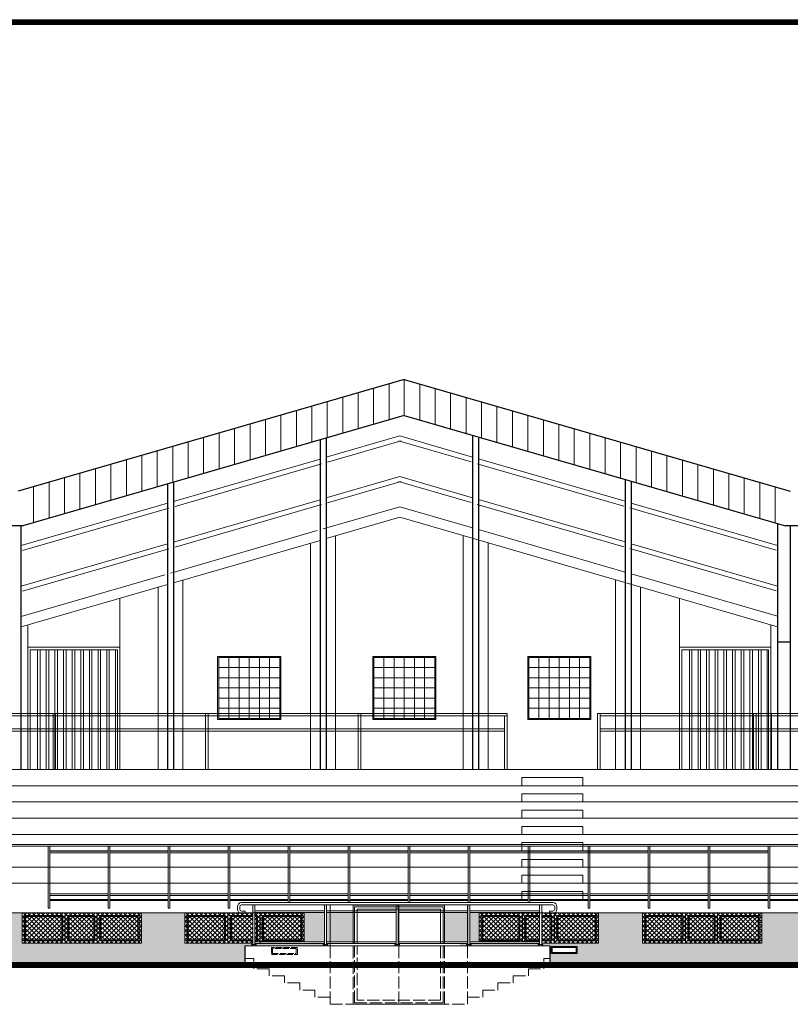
# Model space of a CAD drawing. Header units: millimetres. Extents: x -26513 to 76799, y 0 to 112149.
# Tile 72 of 98: x 56261 to 57777, y 94440 to 96377. Entities that reach past the tile are written whole.
import ezdxf

# ---------------------------------------------------------------- set-up
doc = ezdxf.new("R2010")
doc.units = ezdxf.units.MM
doc.header["$LTSCALE"] = 2
doc.linetypes.add('ACAD_ISO02W100', pattern=[15, 12, -3])
for name, color, linetype, lineweight in [('cienkie', 141, 'Continuous', 5), ('hacz  do wyłaczenia', 161, 'Continuous', 5), ('SCHODY', 54, 'Continuous', 15), ('stolarka', 6, 'Continuous', 9), ('widok', 3, 'Continuous', 13)]:
    doc.layers.add(name, color=color, linetype=linetype, lineweight=lineweight)
doc.layers.add('istn.śiany', color=2, linetype='Continuous')

msp = doc.modelspace()

# ---------------------------------------------------------------- hatches: boundary and pattern name
at = {"layer": 'cienkie'}
h = msp.add_hatch(dxfattribs=at)
h.set_pattern_fill('AR-BRSTD', color=256, scale=0.2, style=0)
h.paths.add_polyline_path([(54702.5, 94560.3), (54467.5, 94560.3), (54467.5, 94620.3), (54423.5, 94620.3), (54423.5, 94560.3), (54188.5, 94560.3), (54188.5, 94620.3), (54102.5, 94620.3), (54102.5, 94560.3), (53867.5, 94560.3), (53867.5, 94620.3), (53814.5, 94620.3), (53814.5, 94530.3), (54702.5, 94530.3)])
h.paths.add_polyline_path([(56916.5, 94620.7), (56871.5, 94620.7), (56871.5, 94563.1), (56916.5, 94563.1)])
h.paths.add_polyline_path([(57111.5, 94620.7), (57096.5, 94620.7), (57096.5, 94563.1), (57111.5, 94563.1)])
h.paths.add_polyline_path([(56871.5, 94620.7), (56864.5, 94620.7), (56864.5, 94563.1), (56871.5, 94563.1)])
h.paths.add_polyline_path([(57126.5, 94620.7), (57111.5, 94620.7), (57111.5, 94563.1), (57126.5, 94563.1)])
h.paths.add_polyline_path([(56860.1, 94620.7), (56723.5, 94620.7), (56723.5, 94620.3), (56820.5, 94620.3), (56820.5, 94563.1), (56860.1, 94563.1)])
h.paths.add_polyline_path([(56857.9, 94557.8), (56859.5, 94557.8), (56859.5, 94559.9), (56723.5, 94559.9), (56723.5, 94557.8), (56725.9, 94557.8), (56725.9, 94555.3), (56857.9, 94555.3)])
h.paths.add_polyline_path([(56703.5, 94555.3), (56716.9, 94555.3), (56716.9, 94557.8), (56719.1, 94557.8), (56719.1, 94560.3), (56585.5, 94560.3), (56585.5, 94530.3), (56703.5, 94530.3)])
h.paths.add_polyline_path([(54788.5, 94620.3), (54702.5, 94620.3), (54702.5, 94530.3), (55622.5, 94530.3), (55622.5, 94560.3), (55387.5, 94560.3), (55387.5, 94620.3), (55302.5, 94620.3), (55302.5, 94560.3), (55067.5, 94560.3), (55067.5, 94620.3), (55023.5, 94620.3), (55023.5, 94560.3), (54788.5, 94560.3)])
h.paths.add_polyline_path([(56585.5, 94620.3), (56500.5, 94620.3), (56500.5, 94560.3), (56265.5, 94560.3), (56265.5, 94620.3), (56221.5, 94620.3), (56221.5, 94560.3), (55986.5, 94560.3), (55986.5, 94620.3), (55901.5, 94620.3), (55901.5, 94560.3), (55666.5, 94560.3), (55666.5, 94620.3), (55622.5, 94620.3), (55622.5, 94530.3), (56585.5, 94530.3)])
h.paths.add_polyline_path([(53814.5, 94530.3), (56703.5, 94530.3), (56703.5, 94522.5), (53814.5, 94522.5)])
h = msp.add_hatch(dxfattribs=at)
h.set_pattern_fill('AR-BRSTD', color=256, scale=0.2, style=0)
h.paths.add_polyline_path([(57280.9, 94557.8), (57283.1, 94557.8), (57283.1, 94559.9), (57146.5, 94559.9), (57146.5, 94557.8), (57148.9, 94557.8), (57148.9, 94555.3), (57280.9, 94555.3)])
h.paths.add_polyline_path([(57139.9, 94557.8), (57142.1, 94557.8), (57142.1, 94559.9), (57126.5, 94559.9), (57126.5, 94555.3), (57139.9, 94555.3)])
h.paths.add_polyline_path([(57164.5, 94620.3), (57283.1, 94620.3), (57283.1, 94620.7), (57146.5, 94620.7), (57146.5, 94563.1), (57164.5, 94563.1)])
h.paths.add_polyline_path([(57142.1, 94620.7), (57126.5, 94620.7), (57126.5, 94563.1), (57142.1, 94563.1)])
h.paths.add_polyline_path([(60206.5, 94620.3), (59220.5, 94620.3), (59220.5, 94560.3), (58985.5, 94560.3), (58985.5, 94620.3), (58941.5, 94620.3), (58941.5, 94560.3), (58706.5, 94560.3), (58706.5, 94530.3), (60206.5, 94530.3)])
h.paths.add_polyline_path([(60217.4, 94540.3), (60217.4, 94554.3), (60268.4, 94554.3), (60268.4, 94540.3)], flags=16)
h.paths.add_polyline_path([(61706.5, 94620.3), (60720.5, 94620.3), (60720.5, 94560.3), (60485.5, 94560.3), (60485.5, 94620.3), (60441.5, 94620.3), (60441.5, 94560.3), (60206.5, 94560.3), (60206.5, 94530.3), (61706.5, 94530.3)])
h.paths.add_polyline_path([(60711.5, 94554.3), (60711.5, 94540.3), (60660.5, 94540.3), (60660.5, 94554.3)], flags=16)
h.paths.add_polyline_path([(58706.5, 94620.3), (57720.5, 94620.3), (57720.5, 94560.3), (57485.5, 94560.3), (57485.5, 94620.3), (57399.5, 94620.3), (57399.5, 94530.3), (58706.5, 94530.3)])
h.paths.add_polyline_path([(58359.1, 94540.3), (58359.1, 94554.3), (58410.1, 94554.3), (58410.1, 94540.3)], flags=16)
h.paths.add_polyline_path([(57399.5, 94560.3), (57287.5, 94560.3), (57287.5, 94557.8), (57289.9, 94557.8), (57289.9, 94555.3), (57303.5, 94555.3), (57303.5, 94530.3), (57399.5, 94530.3)])
h.paths.add_polyline_path([(57306.3, 94540.3), (57306.3, 94554.3), (57357.3, 94554.3), (57357.3, 94540.3)], flags=16)
h.paths.add_polyline_path([(57303.5, 94530.3), (62467.5, 94530.3), (62467.5, 94522.5), (57303.5, 94522.5)])
at = {"layer": 'hacz  do wyłaczenia', "linetype": 'Continuous'}
h = msp.add_hatch(dxfattribs=at)
h.set_pattern_fill('NET', color=256, scale=2, angle=45, style=0)
h.set_pattern_definition([(45, (-3559.957, 39266.924), (-4.49012806, 4.49012806), []), (135, (-3559.957, 39266.924), (-4.49012806, -4.49012806), [])])
h.paths.add_polyline_path([(56265.5, 94620.3), (56500.5, 94620.3), (56500.5, 94560.3), (56265.5, 94560.3)])
h = msp.add_hatch(dxfattribs=at)
h.set_pattern_fill('NET', color=256, scale=2, angle=45, style=0)
h.set_pattern_definition([(45, (-3239.957, 39266.924), (-4.49012806, 4.49012806), []), (135, (-3239.957, 39266.924), (-4.49012806, -4.49012806), [])])
h.paths.add_polyline_path([(56719.1, 94560.3), (56719.1, 94620.3), (56585.5, 94620.3), (56585.5, 94560.3)])
h.paths.add_polyline_path([(56723.5, 94563.1), (56820.5, 94563.1), (56820.5, 94620.3), (56723.5, 94620.3)])
h = msp.add_hatch(dxfattribs=at)
h.set_pattern_fill('NET', color=256, scale=2, angle=45, style=0)
h.set_pattern_definition([(45, (-2660.957, 39266.924), (-4.49012806, 4.49012806), []), (135, (-2660.957, 39266.924), (-4.49012806, -4.49012806), [])])
h.paths.add_polyline_path([(57287.5, 94620.3), (57287.5, 94560.3), (57399.5, 94560.3), (57399.5, 94620.3)])
h.paths.add_polyline_path([(57164.5, 94563.1), (57283.1, 94563.1), (57283.1, 94620.3), (57164.5, 94620.3)])
h = msp.add_hatch(dxfattribs=at)
h.set_pattern_fill('NET', color=256, scale=2, angle=45, style=0)
h.set_pattern_definition([(45, (-2339.957, 39266.924), (-4.49012806, 4.49012806), []), (135, (-2339.957, 39266.924), (-4.49012806, -4.49012806), [])])
h.paths.add_polyline_path([(57485.5, 94620.3), (57720.5, 94620.3), (57720.5, 94560.3), (57485.5, 94560.3)])

# ---------------------------------------------------------------- linework, layer by layer
at = {"layer": 'cienkie'}
msp.add_line((56859.5, 94560.3), (56859.5, 94555.3), dxfattribs=at)
at = {"layer": 'hacz  do wyłaczenia'}
for p, q in [((56296, 95137.4), (56296, 94902.4)), ((56301, 95137.4), (56301, 94902.4)), ((56313, 95137.4), (56313, 94902.4)), ((56318, 95137.4), (56318, 94902.4)), ((56330, 95137.4), (56330, 94902.4)), ((56335, 95137.4), (56335, 94902.4)), ((56347, 95137.4), (56347, 94902.4)), ((56352, 95137.4), (56352, 94902.4)), ((56364, 95137.4), (56364, 94902.4)), ((56369, 95137.4), (56369, 94902.4)), ((56381, 95137.4), (56381, 94902.4)), ((56386, 95137.4), (56386, 94902.4)), ((56398, 95137.4), (56398, 94902.4)), ((56403, 95137.4), (56403, 94902.4)), ((56415, 95137.4), (56415, 94902.4)), ((56420, 95137.4), (56420, 94902.4)), ((56432, 95137.4), (56432, 94902.4)), ((56437, 95137.4), (56437, 94902.4)), ((56449, 95137.4), (56449, 94902.4)), ((56453, 95137.4), (56453, 94902.4)), ((57578, 95137.4), (57578, 94902.4)), ((57583, 95137.4), (57583, 94902.4)), ((57595, 95137.4), (57595, 94902.4)), ((57600, 95137.4), (57600, 94902.4)), ((57612, 95137.4), (57612, 94902.4)), ((57617, 95137.4), (57617, 94902.4)), ((57629, 95137.4), (57629, 94902.4)), ((57634, 95137.4), (57634, 94902.4)), ((57646, 95137.4), (57646, 94902.4)), ((57651, 95137.4), (57651, 94902.4)), ((57663, 95137.4), (57663, 94902.4)), ((57668, 95137.4), (57668, 94902.4)), ((57680, 95137.4), (57680, 94902.4)), ((57685, 95137.4), (57685, 94902.4)), ((57697, 95137.4), (57697, 94902.4)), ((57702, 95137.4), (57702, 94902.4)), ((57714, 95137.4), (57714, 94902.4)), ((57719, 95137.4), (57719, 94902.4)), ((56672.2, 95122.4), (56672.2, 95002.4)), ((56692.2, 95122.4), (56692.2, 95002.4)), ((56712.2, 95122.4), (56712.2, 95002.4)), ((56732.2, 95122.4), (56732.2, 95002.4)), ((56752.2, 95122.4), (56752.2, 95002.4)), ((56977.2, 95122.4), (56977.2, 95002.4)), ((56997.2, 95122.4), (56997.2, 95002.4)), ((57017.2, 95122.4), (57017.2, 95002.4)), ((57037.2, 95122.4), (57037.2, 95002.4)), ((57057.2, 95122.4), (57057.2, 95002.4)), ((57282.2, 95122.4), (57282.2, 95002.4)), ((57302.2, 95122.4), (57302.2, 95002.4)), ((57322.2, 95122.4), (57322.2, 95002.4)), ((57342.2, 95122.4), (57342.2, 95002.4)), ((57362.2, 95122.4), (57362.2, 95002.4)), ((56652.2, 95102.4), (56772.2, 95102.4)), ((56957.2, 95102.4), (57077.2, 95102.4)), ((57262.2, 95102.4), (57382.2, 95102.4)), ((56652.2, 95082.4), (56772.2, 95082.4)), ((56957.2, 95082.4), (57077.2, 95082.4)), ((57262.2, 95082.4), (57382.2, 95082.4)), ((56652.2, 95062.4), (56772.2, 95062.4)), ((56957.2, 95062.4), (57077.2, 95062.4)), ((57262.2, 95062.4), (57382.2, 95062.4)), ((56652.2, 95042.4), (56772.2, 95042.4)), ((56957.2, 95042.4), (57077.2, 95042.4)), ((57262.2, 95042.4), (57382.2, 95042.4)), ((56652.2, 95022.4), (56772.2, 95022.4)), ((56957.2, 95022.4), (57077.2, 95022.4)), ((57262.2, 95022.4), (57382.2, 95022.4))]:
    msp.add_line(p, q, dxfattribs=at)
for points in [[(56265.5, 94620.3), (56500.5, 94620.3), (56500.5, 94560.3), (56265.5, 94560.3)], [(57485.5, 94620.3), (57720.5, 94620.3), (57720.5, 94560.3), (57485.5, 94560.3)]]:
    msp.add_lwpolyline(points, close=True, dxfattribs=at)
for points in [[(56719.1, 94560.3), (56585.5, 94560.3), (56585.5, 94620.3), (56820.5, 94620.3), (56820.5, 94563.1)], [(57164.5, 94563.1), (57164.5, 94620.3), (57399.5, 94620.3), (57399.5, 94560.3), (57287.5, 94560.3)]]:
    msp.add_lwpolyline(points, dxfattribs=at)
at = {"layer": 'istn.śiany'}
for p, q in [((57017.2, 95669.3), (56257.8, 95449.3)), ((57017.2, 95669.3), (57776.5, 95449.3)), ((57017.2, 95598.6), (56266.9, 95381.2)), ((57017.2, 95598.6), (57767.4, 95381.2)), ((57151.5, 95559.6), (57151.5, 94902.4)), ((56851.5, 95550.6), (56851.5, 94902.4)), ((56863.5, 95554), (56863.5, 94902.4)), ((57163.5, 95554), (57163.5, 94902.4)), ((56551.5, 95463.7), (56551.5, 94902.4)), ((56563.5, 95467.1), (56563.5, 94902.4)), ((57451.5, 95472.7), (57451.5, 94902.4)), ((57463.5, 95469.2), (57463.5, 94902.4)), ((57751.5, 95385.8), (57751.5, 94902.4)), ((56266.9, 95381.2), (53749.5, 95381.2)), ((56263.8, 94902.4), (56263.8, 95381.2)), ((66316.5, 95381.2), (57767.4, 95381.2)), ((57776.5, 95381.2), (57776.5, 94902.4)), ((57776.5, 95152.4), (57751.5, 95152.4)), ((56703.5, 94555.3), (56703.5, 94522.5)), ((57303.5, 94555.3), (57303.5, 94522.5))]:
    msp.add_line(p, q, dxfattribs=at)
at = {"layer": 'istn.śiany', "color": 5, "lineweight": 5}
for p, q in [((57008.4, 95558.1), (56863.5, 95516.1)), ((57011.1, 95548.5), (56866.3, 95506.5)), ((57005.6, 95548.5), (57148.8, 95507)), ((57008.4, 95558.1), (57151.5, 95516.6)), ((56851.5, 95512.6), (56563.5, 95429.2)), ((56854.3, 95503), (56566.3, 95419.6)), ((57160.8, 95503.5), (57448.8, 95420.1)), ((57163.5, 95513.1), (57451.5, 95429.7)), ((57008.4, 95478.1), (56863.5, 95436.1)), ((57011.1, 95468.5), (56866.3, 95426.5)), ((57005.6, 95468.5), (57148.8, 95427)), ((57008.4, 95478.1), (57151.5, 95436.6)), ((56551.5, 95425.7), (56263.8, 95342.4)), ((56851.5, 95432.6), (56563.5, 95349.2)), ((57163.5, 95433.1), (57451.5, 95349.7)), ((57463.5, 95426.2), (57751.5, 95342.8)), ((56554.3, 95416.1), (56266.6, 95332.8)), ((56854.3, 95423), (56566.3, 95339.6)), ((57008.4, 95418.9), (56858, 95375.3)), ((57008.4, 95418.9), (57151.5, 95377.4)), ((57160.8, 95423.5), (57448.8, 95340.1)), ((57460.8, 95416.6), (57748.8, 95333.2)), ((56846, 95371.8), (56558, 95288.4)), ((57163.5, 95373.9), (57451.5, 95290.5)), ((57463.5, 95346.2), (57751.5, 95262.8)), ((56551.5, 95345.7), (56263.8, 95262.4)), ((56554.3, 95336.1), (56266.6, 95252.8)), ((57460.8, 95336.6), (57748.8, 95253.2)), ((56546, 95284.9), (56263.8, 95203.2)), ((57463.5, 95287), (57751.5, 95203.6)), ((56276.5, 95142.4), (56458, 95142.4)), ((56281.5, 95137.4), (56453, 95137.4)), ((56281.5, 95137.4), (56281.5, 94902.4)), ((57738.5, 95142.4), (57558.5, 95142.4)), ((57563.5, 95137.4), (57563.5, 94902.4)), ((57733.5, 95137.4), (57563.5, 95137.4)), ((57731, 95137.4), (57731, 94902.4)), ((57733.5, 95137.4), (57733.5, 94902.4)), ((56458, 95102.4), (56458, 94962.4)), ((55444.5, 94902.4), (66219.5, 94902.4)), ((55430.5, 94870.3), (66219.5, 94870.3)), ((55430.5, 94838.3), (62644.5, 94838.3)), ((55430.5, 94806.3), (62644.5, 94806.3)), ((55430.5, 94774.3), (62644.5, 94774.3)), ((56320, 94742.3), (56435, 94742.3)), ((56438, 94742.3), (56553, 94742.3)), ((56556, 94742.3), (56671, 94742.3)), ((56674, 94742.3), (56789, 94742.3)), ((56792, 94742.3), (56907, 94742.3)), ((56910, 94742.3), (57025, 94742.3)), ((57028, 94742.3), (57143, 94742.3)), ((57146, 94742.3), (57261, 94742.3)), ((57256.9, 94742.3), (57371.9, 94742.3)), ((57267.1, 94742.3), (57382.1, 94742.3)), ((57382, 94742.3), (57497, 94742.3)), ((57500, 94742.3), (57615, 94742.3)), ((57618, 94742.3), (57733, 94742.3)), ((53830, 94710.3), (66241, 94710.3)), ((53830, 94678.3), (66241, 94678.3)), ((56320, 94646.3), (56435, 94646.3)), ((56438, 94646.3), (56553, 94646.3)), ((56556, 94646.3), (56671, 94646.3)), ((56674, 94646.3), (56789, 94646.3)), ((56792, 94646.3), (56907, 94646.3)), ((56910, 94646.3), (57025, 94646.3)), ((57028, 94646.3), (57143, 94646.3)), ((57146, 94646.3), (57261, 94646.3)), ((57264, 94646.3), (57379, 94646.3)), ((57382, 94646.3), (57497, 94646.3)), ((57500, 94646.3), (57615, 94646.3)), ((57618, 94646.3), (57733, 94646.3)), ((57736, 94646.3), (57851, 94646.3))]:
    msp.add_line(p, q, dxfattribs=at)
at = {"layer": 'SCHODY'}
for p, q in [((57248.6, 94886.3), (57368.6, 94886.3)), ((57248.6, 94886.3), (57248.6, 94870.3)), ((57368.6, 94886.3), (57368.6, 94870.3)), ((57248.6, 94854.3), (57248.6, 94838.3)), ((57248.6, 94854.3), (57368.6, 94854.3)), ((57368.6, 94854.3), (57368.6, 94838.3)), ((57248.6, 94822.3), (57248.6, 94806.3)), ((57248.6, 94822.3), (57368.6, 94822.3)), ((57368.6, 94822.3), (57368.6, 94806.3)), ((57248.6, 94790.3), (57248.6, 94774.3)), ((57248.6, 94790.3), (57368.6, 94790.3)), ((57368.6, 94790.3), (57368.6, 94774.3)), ((57248.6, 94758.3), (57248.6, 94742.3)), ((57248.6, 94758.3), (57368.6, 94758.3)), ((57368.6, 94758.3), (57368.6, 94742.3)), ((57248.6, 94725.3), (57248.6, 94709.3)), ((57248.6, 94725.3), (57368.6, 94725.3)), ((57368.6, 94725.3), (57368.6, 94709.3)), ((57248.6, 94694.3), (57248.6, 94678.3)), ((57248.6, 94694.3), (57368.6, 94694.3)), ((57368.6, 94694.3), (57368.6, 94678.3)), ((57248.6, 94662.3), (57248.6, 94646.3)), ((57248.6, 94662.3), (57368.6, 94662.3)), ((57368.6, 94662.3), (57368.6, 94646.3))]:
    msp.add_line(p, q, dxfattribs=at)
at = {"layer": 'stolarka'}
for p, q in [((56987.4, 95660.7), (56987.4, 95589.9)), ((57017.2, 95669.3), (57017.2, 95598.6)), ((57047.6, 95660.5), (57047.6, 95589.7)), ((56926.6, 95643.1), (56926.6, 95572.3)), ((56957, 95651.9), (56957, 95581.1)), ((57078, 95651.7), (57078, 95580.9)), ((57108.4, 95642.9), (57108.4, 95572.1)), ((56865.8, 95625.5), (56865.8, 95554.7)), ((56896.2, 95634.3), (56896.2, 95563.5)), ((57138.8, 95634.1), (57138.8, 95563.3)), ((57169.2, 95625.3), (57169.2, 95554.5)), ((56774.6, 95599.1), (56774.6, 95528.3)), ((56805, 95607.9), (56805, 95537.1)), ((56835.4, 95616.7), (56835.4, 95545.9)), ((57199.6, 95616.5), (57199.6, 95545.7)), ((57230, 95607.7), (57230, 95536.9)), ((57260.4, 95598.9), (57260.4, 95528.1)), ((56713.8, 95581.5), (56713.8, 95510.7)), ((56744.2, 95590.3), (56744.2, 95519.5)), ((57290.8, 95590.1), (57290.8, 95519.3)), ((57321.2, 95581.3), (57321.2, 95510.5)), ((56653, 95563.8), (56653, 95493)), ((56683.4, 95572.6), (56683.4, 95501.9)), ((57351.6, 95572.5), (57351.6, 95501.7)), ((57382, 95563.7), (57382, 95492.9)), ((56592.2, 95546.2), (56592.2, 95475.4)), ((56622.6, 95555), (56622.6, 95484.2)), ((57412.4, 95554.9), (57412.4, 95484.1)), ((57442.8, 95546), (57442.8, 95475.3)), ((56531.4, 95528.6), (56531.4, 95457.8)), ((56561.8, 95537.4), (56561.8, 95466.6)), ((57473.2, 95537.2), (57473.2, 95466.4)), ((57503.6, 95528.4), (57503.6, 95457.6)), ((56440.2, 95502.2), (56440.2, 95431.4)), ((56470.6, 95511), (56470.6, 95440.2)), ((56501, 95519.8), (56501, 95449)), ((57534, 95519.6), (57534, 95448.8)), ((57564.4, 95510.8), (57564.4, 95440)), ((57594.8, 95502), (57594.8, 95431.2)), ((56379.4, 95484.6), (56379.4, 95413.8)), ((56409.8, 95493.4), (56409.8, 95422.6)), ((57625.2, 95493.2), (57625.2, 95422.4)), ((57655.6, 95484.4), (57655.6, 95413.6)), ((56318.6, 95467), (56318.6, 95396.2)), ((56349, 95475.8), (56349, 95405)), ((57686, 95475.6), (57686, 95404.8)), ((57716.4, 95466.8), (57716.4, 95396)), ((56288.2, 95458.2), (56288.2, 95387.4)), ((57746.8, 95458), (57746.8, 95387.2)), ((57006.5, 94635.3), (57006.5, 94559.9)), ((56265.5, 94620.3), (56265.5, 94560.3)), ((56270.5, 94615.3), (56345.5, 94615.3)), ((56270.5, 94615.3), (56270.5, 94565.3)), ((56272.5, 94613.3), (56343.5, 94613.3)), ((56272.5, 94613.3), (56272.5, 94567.3)), ((56343.5, 94613.3), (56343.5, 94567.3)), ((56345.5, 94615.3), (56345.5, 94565.3)), ((56350.5, 94620.3), (56350.5, 94560.3)), ((56355.5, 94615.3), (56408.5, 94615.3)), ((56355.5, 94615.3), (56355.5, 94565.3)), ((56357.5, 94613.3), (56406.5, 94613.3)), ((56357.5, 94613.3), (56357.5, 94567.3)), ((56406.5, 94613.3), (56406.5, 94567.3)), ((56408.5, 94615.3), (56408.5, 94565.3)), ((56413.5, 94617.3), (56413.5, 94560.3)), ((56418.5, 94615.3), (56495.5, 94615.3)), ((56418.5, 94615.3), (56418.5, 94565.3)), ((56420.5, 94613.3), (56420.5, 94567.3)), ((56420.5, 94613.3), (56493.5, 94613.3)), ((56493.5, 94613.3), (56493.5, 94567.3)), ((56495.5, 94615.3), (56495.5, 94565.3)), ((56500.5, 94620.3), (56500.5, 94560.3)), ((56585.5, 94620.3), (56585.5, 94560.3)), ((56585.5, 94620.3), (56585.5, 94560.3)), ((56590.5, 94615.3), (56665.5, 94615.3)), ((56590.5, 94615.3), (56590.5, 94565.3)), ((56592.5, 94613.3), (56663.5, 94613.3)), ((56592.5, 94613.3), (56592.5, 94567.3)), ((56663.5, 94613.3), (56663.5, 94567.3)), ((56665.5, 94615.3), (56665.5, 94565.3)), ((56670.5, 94620.3), (56670.5, 94560.3)), ((56675.5, 94615.3), (56719.1, 94615.3)), ((56675.5, 94615.3), (56675.5, 94565.3)), ((56677.5, 94613.3), (56719.1, 94613.3)), ((56677.5, 94613.3), (56677.5, 94567.3)), ((56723.5, 94615.3), (56728.5, 94615.3)), ((56723.5, 94613.3), (56726.5, 94613.3)), ((56726.5, 94613.3), (56726.5, 94567.3)), ((56728.5, 94615.3), (56728.5, 94565.3)), ((56733.5, 94617.3), (56733.5, 94560.3)), ((56738.5, 94615.3), (56815.5, 94615.3)), ((56738.5, 94615.3), (56738.5, 94565.3)), ((56740.5, 94613.3), (56740.5, 94567.3)), ((56740.5, 94613.3), (56813.5, 94613.3)), ((56813.5, 94613.3), (56813.5, 94567.3)), ((56815.5, 94615.3), (56815.5, 94565.3)), ((56820.5, 94620.3), (56820.5, 94563.1)), ((57164.5, 94620.3), (57164.5, 94563.1)), ((57169.5, 94615.3), (57244.5, 94615.3)), ((57169.5, 94615.3), (57169.5, 94565.3)), ((57171.5, 94613.3), (57242.5, 94613.3)), ((57171.5, 94613.3), (57171.5, 94567.3)), ((57242.5, 94613.3), (57242.5, 94567.3)), ((57244.5, 94615.3), (57244.5, 94565.3)), ((57249.5, 94620.3), (57249.5, 94563.1)), ((57254.5, 94615.3), (57283.1, 94615.3)), ((57254.5, 94615.3), (57254.5, 94565.3)), ((57256.5, 94613.3), (57283.1, 94613.3)), ((57256.5, 94613.3), (57256.5, 94567.3)), ((57287.5, 94615.3), (57307.5, 94615.3)), ((57287.5, 94613.3), (57305.5, 94613.3)), ((57305.5, 94613.3), (57305.5, 94567.3)), ((57307.5, 94615.3), (57307.5, 94565.3)), ((57312.5, 94620.3), (57312.5, 94560.3)), ((57317.5, 94615.3), (57394.5, 94615.3)), ((57317.5, 94615.3), (57317.5, 94565.3)), ((57319.5, 94613.3), (57319.5, 94567.3)), ((57319.5, 94613.3), (57392.5, 94613.3)), ((57392.5, 94613.3), (57392.5, 94567.3)), ((57394.5, 94615.3), (57394.5, 94565.3)), ((57399.5, 94620.3), (57399.5, 94560.3)), ((57399.5, 94620.3), (57399.5, 94560.3)), ((57485.5, 94620.3), (57485.5, 94560.3)), ((57490.5, 94615.3), (57565.5, 94615.3)), ((57490.5, 94615.3), (57490.5, 94565.3)), ((57492.5, 94613.3), (57563.5, 94613.3)), ((57492.5, 94613.3), (57492.5, 94567.3)), ((57563.5, 94613.3), (57563.5, 94567.3)), ((57565.5, 94615.3), (57565.5, 94565.3)), ((57570.5, 94620.3), (57570.5, 94560.3)), ((57575.5, 94615.3), (57628.5, 94615.3)), ((57575.5, 94615.3), (57575.5, 94565.3)), ((57577.5, 94613.3), (57626.5, 94613.3)), ((57577.5, 94613.3), (57577.5, 94567.3)), ((57626.5, 94613.3), (57626.5, 94567.3)), ((57628.5, 94615.3), (57628.5, 94565.3)), ((57633.5, 94620.3), (57633.5, 94560.3)), ((57638.5, 94615.3), (57715.5, 94615.3)), ((57638.5, 94615.3), (57638.5, 94565.3)), ((57640.5, 94613.3), (57640.5, 94567.3)), ((57640.5, 94613.3), (57713.5, 94613.3)), ((57713.5, 94613.3), (57713.5, 94567.3)), ((57715.5, 94615.3), (57715.5, 94565.3)), ((57720.5, 94620.3), (57720.5, 94560.3)), ((56265.5, 94560.3), (56500.5, 94560.3)), ((56343.5, 94567.3), (56270.5, 94567.3)), ((56270.5, 94565.3), (56345.5, 94565.3)), ((56355.5, 94565.3), (56408.5, 94565.3)), ((56406.5, 94567.3), (56357.5, 94567.3)), ((56418.5, 94565.3), (56495.5, 94565.3)), ((56493.5, 94567.3), (56420.5, 94567.3)), ((56585.5, 94560.3), (56719.1, 94560.3)), ((56585.5, 94560.3), (56719.1, 94560.3)), ((56663.5, 94567.3), (56590.5, 94567.3)), ((56590.5, 94565.3), (56665.5, 94565.3)), ((56675.5, 94565.3), (56719.1, 94565.3)), ((56719.1, 94567.3), (56677.5, 94567.3)), ((56726.5, 94567.3), (56723.5, 94567.3)), ((56723.5, 94565.3), (56728.5, 94565.3)), ((56738.5, 94565.3), (56815.5, 94565.3)), ((56813.5, 94567.3), (56740.5, 94567.3)), ((57242.5, 94567.3), (57169.5, 94567.3)), ((57169.5, 94565.3), (57244.5, 94565.3)), ((57254.5, 94565.3), (57283.1, 94565.3)), ((57283.1, 94567.3), (57256.5, 94567.3)), ((57305.5, 94567.3), (57287.5, 94567.3)), ((57287.5, 94565.3), (57307.5, 94565.3)), ((57287.5, 94560.3), (57399.5, 94560.3)), ((57287.5, 94560.3), (57399.5, 94560.3)), ((57317.5, 94565.3), (57394.5, 94565.3)), ((57392.5, 94567.3), (57319.5, 94567.3)), ((57485.5, 94560.3), (57720.5, 94560.3)), ((57563.5, 94567.3), (57490.5, 94567.3)), ((57490.5, 94565.3), (57565.5, 94565.3)), ((57575.5, 94565.3), (57628.5, 94565.3)), ((57626.5, 94567.3), (57577.5, 94567.3)), ((57638.5, 94565.3), (57715.5, 94565.3)), ((57713.5, 94567.3), (57640.5, 94567.3))]:
    msp.add_line(p, q, dxfattribs=at)
at = {"layer": 'stolarka', "linetype": 'ACAD_ISO02W100'}
for p, q in [((56871.5, 94555.3), (56871.5, 94440.3)), ((57006.5, 94555.3), (57006.5, 94440.3)), ((57141.5, 94555.3), (57141.5, 94440.3)), ((56721.5, 94530.3), (56703.5, 94530.3)), ((56721.5, 94510.3), (56721.5, 94530.3)), ((57291.5, 94510.3), (57291.5, 94530.3)), ((57291.5, 94530.3), (57303.5, 94530.3)), ((56751.5, 94510.3), (56721.5, 94510.3)), ((56751.5, 94496.3), (56751.5, 94510.3)), ((56781.5, 94496.3), (56751.5, 94496.3)), ((56781.5, 94482.3), (56781.5, 94496.3)), ((57231.5, 94482.3), (57231.5, 94496.3)), ((57231.5, 94496.3), (57261.5, 94496.3)), ((57261.5, 94496.3), (57261.5, 94510.3)), ((57261.5, 94510.3), (57291.5, 94510.3)), ((56811.5, 94482.3), (56781.5, 94482.3)), ((56811.5, 94468.3), (56811.5, 94482.3)), ((57201.5, 94468.3), (57201.5, 94482.3)), ((57201.5, 94482.3), (57231.5, 94482.3)), ((56841.5, 94468.3), (56811.5, 94468.3)), ((56841.5, 94454.3), (56841.5, 94468.3)), ((57171.5, 94454.3), (57171.5, 94468.3)), ((57171.5, 94468.3), (57201.5, 94468.3)), ((56871.5, 94454.3), (56841.5, 94454.3)), ((56871.5, 94440.3), (56871.5, 94454.3)), ((56871.5, 94440.3), (57141.5, 94440.3)), ((57141.5, 94440.3), (57141.5, 94454.3)), ((57141.5, 94454.3), (57171.5, 94454.3))]:
    msp.add_line(p, q, dxfattribs=at)
at = {"layer": 'stolarka'}
for points in [[(56650.2, 95124.4), (56774.2, 95124.4), (56774.2, 95000.4), (56650.2, 95000.4)], [(56652.2, 95122.4), (56772.2, 95122.4), (56772.2, 95002.4), (56652.2, 95002.4)], [(56955.2, 95124.4), (57079.2, 95124.4), (57079.2, 95000.4), (56955.2, 95000.4)], [(56957.2, 95122.4), (57077.2, 95122.4), (57077.2, 95002.4), (56957.2, 95002.4)], [(57260.2, 95124.4), (57384.2, 95124.4), (57384.2, 95000.4), (57260.2, 95000.4)], [(57262.2, 95122.4), (57382.2, 95122.4), (57382.2, 95002.4), (57262.2, 95002.4)], [(57357.3, 94540.3), (57357.3, 94554.3), (57306.3, 94554.3), (57306.3, 94540.3)], [(57355.3, 94542.3), (57355.3, 94552.3), (57308.3, 94552.3), (57308.3, 94542.3)]]:
    msp.add_lwpolyline(points, close=True, dxfattribs=at)
for points in [[(56916.5, 94559.9), (56916.5, 94635.3), (57096.5, 94635.3), (57096.5, 94559.9)], [(56919.5, 94559.9), (56919.5, 94632.3), (57093.5, 94632.3), (57093.5, 94559.9)], [(56924.5, 94559.9), (56924.5, 94627.3), (57088.5, 94627.3), (57088.5, 94559.9)]]:
    msp.add_lwpolyline(points, dxfattribs=at)
at = {"layer": 'stolarka', "linetype": 'ACAD_ISO02W100'}
for points in [[(57096.5, 94555.3), (57096.5, 94440.3), (56916.5, 94440.3), (56916.5, 94555.3)], [(57093.5, 94555.3), (57093.5, 94443.3), (56919.5, 94443.3), (56919.5, 94555.3)], [(57088.5, 94555.3), (57088.5, 94448.3), (56924.5, 94448.3), (56924.5, 94555.3)]]:
    msp.add_lwpolyline(points, dxfattribs=at)
at = {"layer": 'stolarka', "linetype": 'ACAD_ISO02W100', "ltscale": 0.5}
for points in [[(56806.9, 94538.1), (56806.9, 94552.1), (56755.9, 94552.1), (56755.9, 94538.1)], [(56804.9, 94540.1), (56804.9, 94550.1), (56757.9, 94550.1), (56757.9, 94540.1)]]:
    msp.add_lwpolyline(points, close=True, dxfattribs=at)
at = {"layer": 'widok'}
for p, q in [((65991.4, 96376.7), (53754.3, 96376.7)), ((65991.4, 96376.5), (53754.3, 96376.5)), ((65991.4, 96376.3), (53754.3, 96376.3)), ((65991.4, 96376.1), (53754.3, 96376.1)), ((65991.4, 96375.9), (53754.3, 96375.9)), ((65991.4, 96375.7), (53754.3, 96375.7)), ((65991.4, 96375.5), (53754.3, 96375.5)), ((65991.4, 96375.3), (53754.3, 96375.3)), ((65991.4, 96375.1), (53754.3, 96375.1)), ((65991.4, 96374.9), (53754.3, 96374.9)), ((65991.4, 96374.7), (53754.3, 96374.7)), ((65991.4, 96374.5), (53754.3, 96374.5)), ((65991.4, 96374.3), (53754.3, 96374.3)), ((65991.4, 96374.1), (53754.3, 96374.1)), ((65991.4, 96373.9), (53754.3, 96373.9)), ((65991.4, 96373.7), (53754.3, 96373.7)), ((65991.4, 96373.5), (53754.3, 96373.5)), ((65991.4, 96373.3), (53754.3, 96373.3)), ((65991.4, 96373.1), (53754.3, 96373.1)), ((65991.4, 96372.9), (53754.3, 96372.9)), ((65991.4, 96372.7), (53754.3, 96372.7)), ((65991.4, 96372.5), (53754.3, 96372.5)), ((65991.4, 96372.3), (53754.3, 96372.3)), ((65991.4, 96372.1), (53754.3, 96372.1)), ((65991.4, 96371.9), (53754.3, 96371.9)), ((65991.4, 96371.7), (53754.3, 96371.7)), ((65991.4, 96371.5), (53754.3, 96371.5)), ((65991.4, 96371.3), (53754.3, 96371.3)), ((65991.4, 96371.1), (53754.3, 96371.1)), ((65991.4, 96370.9), (53754.3, 96370.9)), ((65991.4, 96370.7), (53754.3, 96370.7)), ((65991.4, 96370.5), (53754.3, 96370.5)), ((65991.4, 96370.3), (53754.3, 96370.3)), ((65991.4, 96370.1), (53754.3, 96370.1)), ((65991.4, 96369.9), (53754.3, 96369.9)), ((65991.4, 96369.7), (53754.3, 96369.7)), ((65991.4, 96369.5), (53754.3, 96369.5)), ((65991.4, 96369.3), (53754.3, 96369.3)), ((65991.4, 96369.1), (53754.3, 96369.1)), ((65991.4, 96368.9), (53754.3, 96368.9)), ((65991.4, 96368.7), (53754.3, 96368.7)), ((65991.4, 96368.5), (53754.3, 96368.5)), ((65991.4, 96368.3), (53754.3, 96368.3)), ((65991.4, 96368.1), (53754.3, 96368.1)), ((65991.4, 96367.9), (53754.3, 96367.9)), ((65991.4, 96367.7), (53754.3, 96367.7)), ((65991.4, 96367.5), (53754.3, 96367.5)), ((57008.4, 95398.1), (56863.5, 95356.1)), ((57008.4, 95398.1), (57751.5, 95182.8)), ((56851.5, 95352.6), (56563.5, 95269.2)), ((56833, 95347.3), (56833, 94902.4)), ((56882, 95361.5), (56882, 94902.4)), ((57133, 95361.9), (57133, 94902.4)), ((57182, 95347.7), (57182, 94902.4)), ((56582, 95274.6), (56582, 94902.4)), ((57433, 95275), (57433, 94902.4)), ((56551.5, 95265.7), (56263.8, 95182.4)), ((56533, 95260.4), (56533, 94902.4)), ((57482, 95260.8), (57482, 94902.4)), ((56458, 95238.6), (56458, 94902.4)), ((57558.5, 95238.7), (57558.5, 94902.4)), ((56276.5, 95186.1), (56276.5, 94902.4)), ((57738.5, 95186.5), (57738.5, 94902.4)), ((55726.5, 95012.4), (57219.6, 95012.4)), ((55726.5, 95012.4), (56771.5, 95012.4)), ((55726.5, 95007.4), (57219.6, 95007.4)), ((55726.5, 95007.4), (56771.5, 95007.4)), ((56326.5, 94902.3), (56326.5, 95012.4)), ((56331.5, 94902.3), (56331.5, 95012.4)), ((56626.5, 94902.3), (56626.5, 95012.4)), ((56631.5, 94902.3), (56631.5, 95012.4)), ((56926.5, 94902.3), (56926.5, 95012.4)), ((56931.5, 94902.3), (56931.5, 95012.4)), ((57214.6, 94902.3), (57214.6, 95007.7)), ((57219.6, 94902.3), (57219.6, 95012.4)), ((57397.6, 94902.3), (57397.6, 95012.4)), ((57397.6, 95012.4), (58928.5, 95012.4)), ((57402.6, 94902.3), (57402.6, 95012.4)), ((57402.6, 95007.4), (58928.5, 95007.4)), ((57704.3, 94902.3), (57704.3, 95012.4)), ((57709.3, 94902.3), (57709.3, 95012.4)), ((57739.3, 94902.3), (57739.3, 95012.4)), ((55726.5, 94982.4), (57214.6, 94982.4)), ((55726.5, 94982.4), (56771.5, 94982.4)), ((57402.6, 94982.4), (58928.5, 94982.4)), ((55726.5, 94977.4), (57214.6, 94977.4)), ((55726.5, 94977.4), (56771.5, 94977.4)), ((57402.6, 94977.4), (58928.5, 94977.4)), ((53827, 94754.3), (66244, 94754.3)), ((53827, 94751.3), (66244, 94751.3)), ((56317, 94751.3), (56317, 94629.3)), ((56320, 94751.3), (56320, 94629.3)), ((56435, 94751.3), (56435, 94629.3)), ((56438, 94751.3), (56438, 94629.3)), ((56553, 94751.3), (56553, 94629.3)), ((56556, 94751.3), (56556, 94629.3)), ((56671, 94751.3), (56671, 94629.3)), ((56674, 94751.3), (56674, 94629.3)), ((56789, 94751.3), (56789, 94640.3)), ((56792, 94751.3), (56792, 94640.3)), ((56907, 94751.3), (56907, 94640.3)), ((56910, 94751.3), (56910, 94640.3)), ((57025, 94751.3), (57025, 94640.3)), ((57028, 94751.3), (57028, 94640.3)), ((57143, 94751.3), (57143, 94640.3)), ((57146, 94751.3), (57146, 94640.3)), ((57261, 94751.3), (57261, 94640.3)), ((57264, 94751.3), (57264, 94640.3)), ((57379, 94751.3), (57379, 94629.3)), ((57382, 94751.3), (57382, 94629.3)), ((57497, 94751.3), (57497, 94629.3)), ((57500, 94751.3), (57500, 94629.3)), ((57615, 94751.3), (57615, 94629.3)), ((57618, 94751.3), (57618, 94629.3)), ((57733, 94751.3), (57733, 94629.3)), ((57736, 94751.3), (57736, 94629.3)), ((56320, 94741.3), (56435, 94741.3)), ((56320, 94738.3), (56435, 94738.3)), ((56438, 94741.3), (56553, 94741.3)), ((56438, 94738.3), (56553, 94738.3)), ((56556, 94741.3), (56671, 94741.3)), ((56556, 94738.3), (56671, 94738.3)), ((56674, 94741.3), (56789, 94741.3)), ((56674, 94738.3), (56789, 94738.3)), ((56792, 94741.3), (56907, 94741.3)), ((56792, 94738.3), (56907, 94738.3)), ((56910, 94741.3), (57025, 94741.3)), ((56910, 94738.3), (57025, 94738.3)), ((57028, 94741.3), (57143, 94741.3)), ((57028, 94738.3), (57143, 94738.3)), ((57146, 94741.3), (57261, 94741.3)), ((57146, 94738.3), (57261, 94738.3)), ((57256.9, 94741.3), (57371.9, 94741.3)), ((57256.9, 94738.3), (57371.9, 94738.3)), ((57267.1, 94741.3), (57382.1, 94741.3)), ((57267.1, 94738.3), (57382.1, 94738.3)), ((57382, 94741.3), (57497, 94741.3)), ((57382, 94738.3), (57497, 94738.3)), ((57500, 94741.3), (57615, 94741.3)), ((57500, 94738.3), (57615, 94738.3)), ((57618, 94741.3), (57733, 94741.3)), ((57618, 94738.3), (57733, 94738.3)), ((56320, 94657.3), (56435, 94657.3)), ((56320, 94654.3), (56435, 94654.3)), ((56438, 94657.3), (56553, 94657.3)), ((56438, 94654.3), (56553, 94654.3)), ((56556, 94657.3), (56671, 94657.3)), ((56556, 94654.3), (56671, 94654.3)), ((56674, 94657.3), (56789, 94657.3)), ((56674, 94654.3), (56789, 94654.3)), ((56792, 94657.3), (56907, 94657.3)), ((56792, 94654.3), (56907, 94654.3)), ((56910, 94657.3), (57025, 94657.3)), ((56910, 94654.3), (57025, 94654.3)), ((57028, 94657.3), (57143, 94657.3)), ((57028, 94654.3), (57143, 94654.3)), ((57146, 94657.3), (57261, 94657.3)), ((57146, 94654.3), (57261, 94654.3)), ((57256.9, 94657.3), (57379, 94657.3)), ((57256.9, 94654.3), (57379, 94654.3)), ((57382, 94657.3), (57497, 94657.3)), ((57382, 94654.3), (57497, 94654.3)), ((57500, 94657.3), (57615, 94657.3)), ((57500, 94654.3), (57615, 94654.3)), ((57618, 94657.3), (57733, 94657.3)), ((57618, 94654.3), (57733, 94654.3)), ((57736, 94657.3), (57851, 94657.3)), ((57736, 94654.3), (57851, 94654.3)), ((56320, 94644.3), (56435, 94644.3)), ((56438, 94644.3), (56553, 94644.3)), ((56556, 94644.3), (56671, 94644.3)), ((56674, 94644.3), (56789, 94644.3)), ((56689.1, 94632.3), (56689.1, 94627.4)), ((56693.3, 94635.9), (56693.3, 94635.9)), ((56693.3, 94635.9), (56693.3, 94635.9)), ((56693.5, 94632.3), (56693.5, 94627.4)), ((56696.9, 94640.3), (57309.5, 94640.3)), ((56696.9, 94635.9), (57309.5, 94635.9)), ((56719.1, 94635.9), (56719.1, 94555.3)), ((56723.5, 94635.9), (56723.5, 94555.3)), ((56792, 94644.3), (56908.5, 94644.3)), ((56860.1, 94635.9), (56860.1, 94555.3)), ((56864.5, 94635.9), (56864.5, 94555.3)), ((56871.5, 94635.9), (56871.5, 94555.3)), ((56910, 94644.3), (57025, 94644.3)), ((57001.1, 94635.9), (57001.1, 94555.3)), ((57005.5, 94635.9), (57005.5, 94555.3)), ((57028, 94644.3), (57143, 94644.3)), ((57141.5, 94635.9), (57141.5, 94555.3)), ((57142.1, 94635.9), (57142.1, 94555.3)), ((57146, 94644.3), (57261, 94644.3)), ((57146.5, 94635.9), (57146.5, 94555.3)), ((57264, 94644.3), (57380.5, 94644.3)), ((57283.1, 94635.9), (57283.1, 94555.3)), ((57287.5, 94635.9), (57287.5, 94555.3)), ((57313.1, 94632.3), (57313.1, 94627.4)), ((57317.5, 94632.3), (57317.5, 94627.4)), ((57382, 94644.3), (57497, 94644.3)), ((57500, 94644.3), (57615, 94644.3)), ((57618, 94644.3), (57733, 94644.3)), ((57736, 94644.3), (57852.5, 94644.3)), ((53814.5, 94620.3), (56693.3, 94620.3)), ((56317, 94629.3), (56320, 94629.3)), ((56435, 94629.3), (56438, 94629.3)), ((56553, 94629.3), (56556, 94629.3)), ((56671, 94629.3), (56674, 94629.3)), ((56697.1, 94623.8), (56704.1, 94623.8)), ((56697.1, 94619.4), (56704.1, 94619.4)), ((56704.1, 94623.8), (56704.1, 94619.4)), ((56704.1, 94620.3), (56719.1, 94620.3)), ((56723.5, 94623.9), (56860.1, 94623.9)), ((56723.5, 94620.7), (56860.1, 94620.7)), ((56864.5, 94623.9), (57001.1, 94623.9)), ((56864.5, 94620.7), (57001.1, 94620.7)), ((57005.5, 94623.9), (57142.1, 94623.9)), ((57005.5, 94620.7), (57142.1, 94620.7)), ((57146.5, 94623.9), (57283.1, 94623.9)), ((57146.5, 94620.7), (57283.1, 94620.7)), ((57287.5, 94620.3), (57302.9, 94620.3)), ((57302.9, 94623.8), (57302.9, 94619.4)), ((57302.9, 94623.8), (57309.5, 94623.8)), ((57302.9, 94619.4), (57309.5, 94619.4)), ((57312.5, 94620.3), (62483.1, 94620.3)), ((57379, 94629.3), (57382, 94629.3)), ((57497, 94629.3), (57500, 94629.3)), ((57615, 94629.3), (57618, 94629.3)), ((57733, 94629.3), (57736, 94629.3)), ((56703.5, 94555.3), (57303.5, 94555.3)), ((56716.9, 94557.8), (56725.9, 94557.8)), ((56716.9, 94557.8), (56716.9, 94555.3)), ((56723.5, 94563.1), (56860.1, 94563.1)), ((56723.5, 94559.9), (56860.1, 94559.9)), ((56725.9, 94557.8), (56725.9, 94555.3)), ((56857.9, 94557.8), (56857.9, 94555.3)), ((56857.9, 94557.8), (56866.9, 94557.8)), ((56864.5, 94563.1), (57001.1, 94563.1)), ((56864.5, 94559.9), (57001.1, 94559.9)), ((56866.9, 94557.8), (56866.9, 94555.3)), ((56998.9, 94557.8), (57007.9, 94557.8)), ((56998.9, 94557.8), (56998.9, 94555.3)), ((57005.5, 94563.1), (57142.1, 94563.1)), ((57005.5, 94559.9), (57142.1, 94559.9)), ((57007.9, 94557.8), (57007.9, 94555.3)), ((57139.9, 94557.8), (57148.9, 94557.8)), ((57139.9, 94557.8), (57139.9, 94555.3)), ((57146.5, 94563.1), (57283.1, 94563.1)), ((57146.5, 94559.9), (57283.1, 94559.9)), ((57148.9, 94557.8), (57148.9, 94555.3)), ((57280.9, 94557.8), (57289.9, 94557.8)), ((57280.9, 94557.8), (57280.9, 94555.3)), ((57289.9, 94557.8), (57289.9, 94555.3)), ((53369.7, 94522.5), (67736.7, 94522.5)), ((53369.7, 94522.3), (67736.7, 94522.3)), ((53369.7, 94522.1), (67736.7, 94522.1)), ((53369.7, 94521.9), (67736.7, 94521.9)), ((53369.7, 94521.7), (67736.7, 94521.7)), ((53369.7, 94521.5), (67736.7, 94521.5)), ((53369.7, 94521.3), (67736.7, 94521.3)), ((53369.7, 94521.1), (67736.7, 94521.1)), ((53369.7, 94520.9), (67736.7, 94520.9)), ((53369.7, 94520.7), (67736.7, 94520.7)), ((53369.7, 94520.5), (67736.7, 94520.5)), ((53369.7, 94520.1), (67736.7, 94520.1)), ((53369.7, 94519.9), (67736.7, 94519.9)), ((53369.7, 94519.7), (67736.7, 94519.7)), ((53369.7, 94519.5), (67736.7, 94519.5)), ((53369.7, 94519.3), (67736.7, 94519.3)), ((53369.7, 94519.1), (67736.7, 94519.1)), ((53369.7, 94518.9), (67736.7, 94518.9)), ((53369.7, 94518.7), (67736.7, 94518.7)), ((53369.7, 94518.5), (67736.7, 94518.5)), ((53369.7, 94518.3), (67736.7, 94518.3)), ((53369.7, 94518.1), (67736.7, 94518.1)), ((53369.7, 94517.9), (67736.7, 94517.9)), ((53369.7, 94517.7), (67736.7, 94517.7)), ((53369.7, 94517.5), (67736.7, 94517.5)), ((53369.7, 94517.3), (67736.7, 94517.3)), ((53369.7, 94517.1), (67736.7, 94517.1)), ((53369.7, 94516.9), (67736.7, 94516.9)), ((53369.7, 94516.7), (67736.7, 94516.7)), ((53369.7, 94516.5), (67736.7, 94516.5)), ((53369.7, 94516.3), (67736.7, 94516.3)), ((53369.7, 94516.1), (67736.7, 94516.1)), ((53369.7, 94515.9), (67736.7, 94515.9)), ((53369.7, 94515.7), (67736.7, 94515.7)), ((53369.7, 94515.5), (67736.7, 94515.5)), ((53369.7, 94515.3), (67736.7, 94515.3)), ((53369.7, 94515.1), (67736.7, 94515.1)), ((53369.7, 94514.9), (67736.7, 94514.9)), ((53369.7, 94514.7), (67736.7, 94514.7)), ((53369.7, 94514.5), (67736.7, 94514.5)), ((53369.7, 94514.3), (67736.7, 94514.3)), ((53369.7, 94514.1), (67736.7, 94514.1)), ((53369.7, 94513.9), (67736.7, 94513.9)), ((53369.7, 94513.7), (67736.7, 94513.7)), ((53369.7, 94513.5), (67736.7, 94513.5)), ((53369.7, 94513.3), (67736.7, 94513.3)), ((53369.7, 94513.1), (67736.7, 94513.1)), ((53369.7, 94512.9), (67736.7, 94512.9)), ((53369.7, 94512.7), (67736.7, 94512.7))]:
    msp.add_line(p, q, dxfattribs=at)
for centre, radius, start, end in [((56697.1, 94632.3), 8, 90, 180), ((56697.1, 94632.3), 3.6, 90, 180), ((57309.5, 94632.3), 8, 0, 90), ((57309.5, 94632.3), 3.6, 0, 90), ((56697.1, 94627.4), 8, 180, 270), ((56697.1, 94627.4), 3.6, 180, 270), ((57309.5, 94627.4), 8, 270, 0), ((57309.5, 94627.4), 3.6, 270, 0)]:
    msp.add_arc(centre, radius, start, end, dxfattribs=at)

doc.saveas('drawing.dxf')
